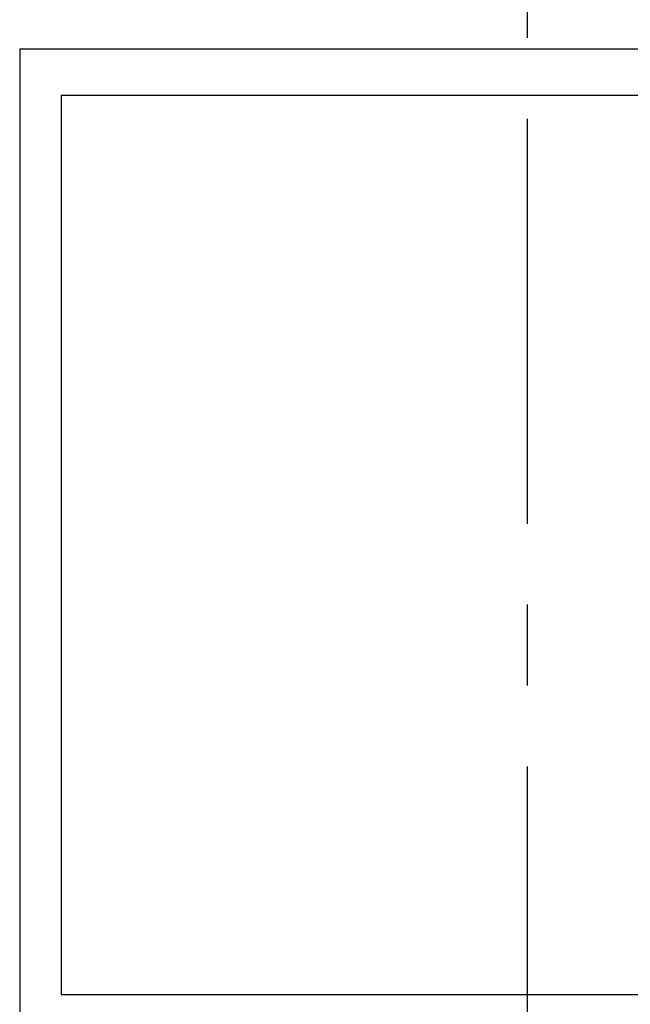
# Model space of a CAD drawing. Header units: millimetres. Extents: x 0 to 297, y 0 to 210.
# Tile 9 of 172: x 92 to 101, y 80 to 95. Entities that reach past the tile are written whole.
import ezdxf

# ---------------------------------------------------------------- set-up
doc = ezdxf.new("R2010")
doc.units = ezdxf.units.MM
doc.header["$LTSCALE"] = 16.335
doc.linetypes.add('CENTER', pattern=[0.6, 0.375, -0.075, 0.075, -0.075])
doc.layers.get('0').update_dxf_attribs({"linetype": 'CONTINUOUS'})
doc.layers.add('PRT0001_DXF_CONTINUOUS_LINE', color=7, linetype='CONTINUOUS')

msp = doc.modelspace()

# ---------------------------------------------------------------- linework, layer by layer
at = {"color": 1, "linetype": 'CENTER'}
msp.add_line((99.568, 152.307), (99.568, 71.25), dxfattribs=at)
at = {"layer": 'PRT0001_DXF_CONTINUOUS_LINE', "color": 7, "linetype": 'Continuous'}
for p, q in [((107.248, 94.554), (91.898, 94.554)), ((91.898, 94.554), (91.898, 73.254)), ((106.623, 93.854), (92.523, 93.854)), ((92.523, 93.854), (92.523, 80.254)), ((92.523, 80.254), (106.623, 80.254))]:
    msp.add_line(p, q, dxfattribs=at)

doc.saveas('drawing.dxf')
